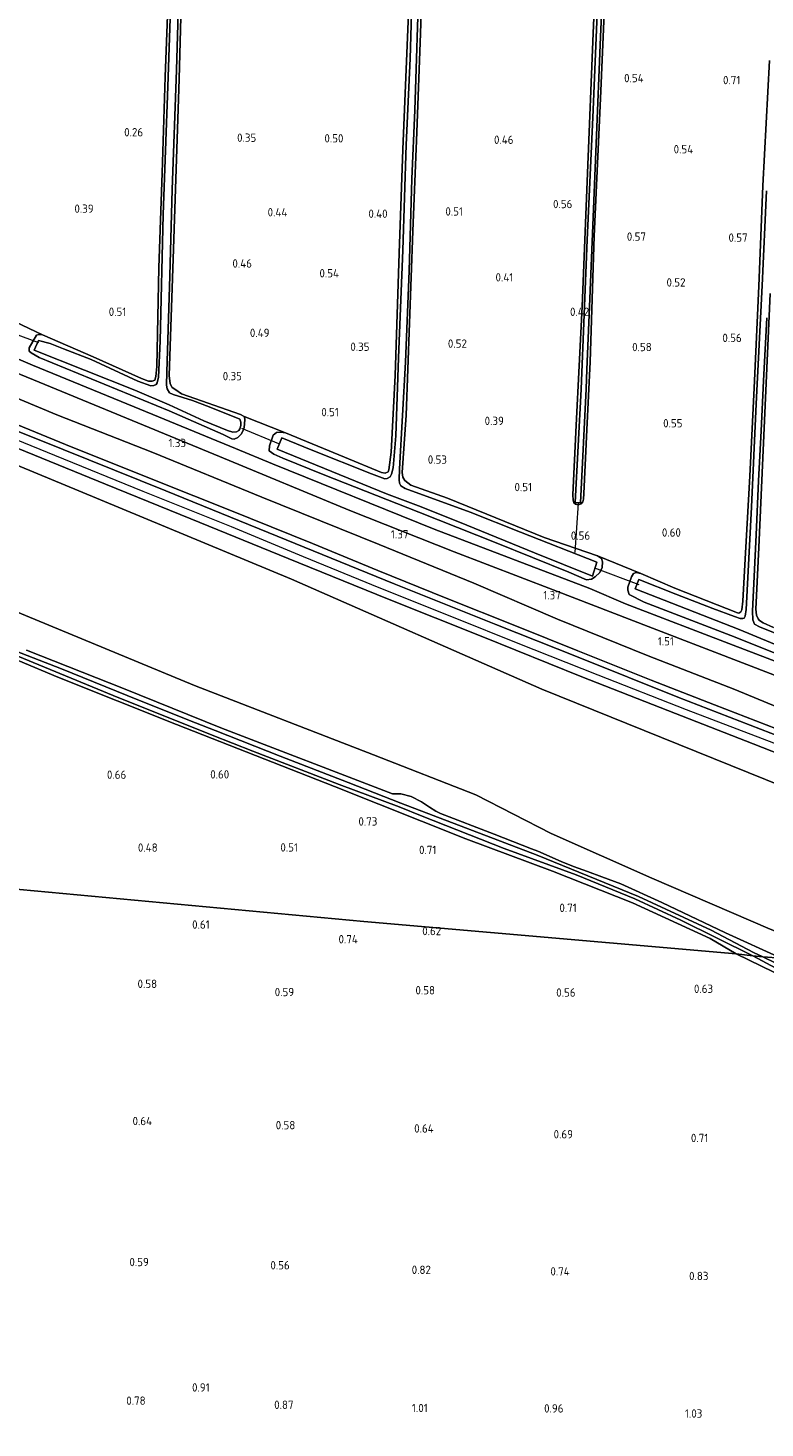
# Model space of a CAD drawing. Extents: x 126429 to 133038, y 413091 to 414846.
# Tile 66 of 256: x 127341 to 127500, y 413747 to 414049. Entities that reach past the tile are written whole.
import ezdxf
from ezdxf.enums import TextEntityAlignment as Align
from ezdxf.lldxf.tags import DXFTag

# ---------------------------------------------------------------- set-up
doc = ezdxf.new("R2010")
doc.units = 0
for name, color, linetype, lineweight in [('B-ME-BC-BETONVORM-GV', 50, 'Continuous', 18), ('B-ME-GR-BOUWLAND_AKKERBOUW-GV', 80, 'Continuous', 13), ('B-ME-GR-GRAS-GV', 60, 'Continuous', 13), ('B-ME-GW-TALUD_KRUIN-G', 90, 'Continuous', 18), ('B-ME-GW-TALUD_TEEN-G', 90, 'Continuous', 18), ('B-ME-KW-KUNSTWERK_DUIKER-G', 170, 'Continuous', 18), ('B-ME-OG-HOOGTEPUNT-S', 7, 'Continuous', 25), ('B-ME-OG-WATER_SLOOT-G', 120, 'Continuous', 18), ('B-ME-OG-WATER_SLOOT-GV', 120, 'Continuous', 18), ('B-ME-VH-VERHARDING_ASFALT-GV', 252, 'Continuous', 18), ('B-ME-WH-WINTERBED-G', 150, 'WH-WINTERBED', 18)]:
    doc.layers.add(name, color=color, linetype=linetype, lineweight=lineweight)
doc.styles.add('NLCS-ISO-ANNOTATIVE-T18', font='NLCS-ISO.ttf', dxfattribs={"height": 1.8})
doc.styles.get("Standard").update_dxf_attribs({"font": 'arial.ttf'})
tags = doc.linetypes.add('WH-WINTERBED', pattern='A,6,-3.5,["WB",Standard,S=1.8,R=0,X=-1.5,Y=-0.9],-3.5,6,-3.5,6,-3.5,6,-3.5,6,-3.5', length=51).pattern_tags.tags
tags[6] = DXFTag(74, 10)

# ---------------------------------------------------------------- blocks, each defined once
blk = doc.blocks.new('SAL-HOOGTELABEL-SO')
at = {"color": 0, "linetype": 'ByBlock', "lineweight": -2, "style": 'NLCS-ISO-ANNOTATIVE-T18'}
blk.add_attdef('HOOGTE', text='', height=1.8, dxfattribs=at).set_placement((2.79, 0), align=Align.RIGHT)

msp = doc.modelspace()

# ---------------------------------------------------------------- linework, layer by layer
at = {"layer": 'B-ME-BC-BETONVORM-GV'}
for points in [[(127518.218, 413903.353, 1.237), (127496.95, 413911.564, 1.154), (127475.682, 413919.775, 1.071), (127454.24, 413928.027, 1.071), (127432.799, 413936.28, 1.071), (127410.269, 413945.205, 1.175), (127382.161, 413956.852, 1.107), (127346.866, 413971.403, 1.061), (127313.875, 413984.924, 1.075)], [(127334.6257, 413979.643, 0.987), (127341.7504, 413976.5764, 0.987), (127363.729, 413967.5729, 0.986), (127385.6117, 413958.5974, 0.985), (127393.581, 413955.2905, 0.985), (127428.509, 413941.184, 1.119), (127462.131, 413928.308, 0.993), (127469.8634, 413925.0301, 1.001), (127493.1011, 413916.1161, 1.159), (127518.527, 413906.364, 1.167)]]:
    msp.add_polyline3d(points, dxfattribs=at)
at = {"layer": 'B-ME-GR-BOUWLAND_AKKERBOUW-GV'}
for points in [[(127464.578, 414088.11, 0.209), (127462.852, 414048.269, 0.209), (127461.605, 414018.071, 0.184), (127460.45, 413989.286, 0.234), (127459.207, 413963.638, 0.171), (127458.446, 413948.568, 0.346), (127458.565, 413947.453, 0.296), (127458.674, 413946.818, 0.296), (127459.019, 413946.53, 0.296), (127459.647, 413946.385, 0.271), (127460.261, 413946.62, 0.246), (127460.626, 413947.04, 0.271), (127460.769, 413947.617, 0.271), (127460.856, 413948.878, 0.246), (127461.454, 413962.638, 0.271), (127462.178, 413977.279, 0.234), (127463.085, 414004.454, 0.159), (127464.419, 414034.194, 0.209), (127465.713, 414064.265, 0.246)], [(127500.92, 414042.426, 0.196), (127499.5, 414015.359, 0.234), (127498.644, 413993.632, 0.121), (127497.656, 413971.656, 0.234), (127496.668, 413952.636, 0.209), (127495.541, 413932.179, 0.321), (127495.197, 413925.569, 0.409), (127494.947, 413923.707, 0.259), (127494.76, 413923.307, 0.234), (127494.299, 413923.041, 0.271), (127493.996, 413923.049, 0.334), (127480.467, 413928.419, 0.484), (127473.171, 413931.56, 0.496), (127463.772, 413935.376, 0.443), (127452.284, 413939.372, 0.33), (127431.393, 413947.834, 0.255), (127423.435, 413950.641, 0.03), (127422.176, 413951.688, -0.033), (127421.742, 413952.409, -0.045), (127421.569, 413953.425, -0.058), (127422.454, 413965.761, -0.008), (127423.899, 414005.509, -0.02), (127424.728, 414026.884, -0.026), (127425.557, 414048.259, -0.033), (127426.467, 414077.303, 0.093)], [(127422.926, 414052.606, 0.068), (127421.753, 414023.19, 0.055), (127420.958, 414000.79, 0.093), (127420.046, 413974.349, 0.13), (127419.217, 413957.79, 0.218), (127418.728, 413953.987, 0.168), (127418.538, 413953.512, 0.118), (127417.924, 413953.251, 0.08), (127417.144, 413953.375, 0.043), (127409.124, 413956.689, 0.305), (127396.409, 413961.984, 0.443), (127387.442, 413965.466, 0.247), (127386.646, 413965.919, 0.297), (127373.933, 413970.404, 0.147), (127372.667, 413971.224, 0.059), (127371.925, 413971.776, 0.034), (127371.441, 413972.549, 0.034), (127371.29, 413974.323, 0.022), (127372.202, 414001.674, -0.016), (127373.385, 414038.471, 0.022), (127374.256, 414070.526, 0.047)], [(127371.19, 414059.718, 0.047), (127370.413, 414038.835, -0.041), (127369.768, 414018.125, 0.009), (127369.002, 413997.62, 0.009), (127368.566, 413976.297, 0.034), (127368.403, 413974.153, 0.009), (127368.177, 413973.325, -0.029), (127367.59, 413973.114, -0.041), (127366.782, 413973.138, -0.041), (127365.307, 413973.711, 0.034), (127354.824, 413978.385, 0.134), (127343.887, 413983.123, 0.259), (127336.482, 413986.665, 0.377), (127335.205, 413987.378, 0.364), (127321.646, 413992.141, 0.202), (127313.246, 413995.218, 0.164), (127312.198, 413995.951, 0.189), (127311.81, 413996.746, 0.252), (127311.784, 413999.028, 0.277), (127312.485, 414010.041, 0.214), (127312.977, 414026.459, 0.189), (127313.473, 414043.104, 0.189), (127314.021, 414060.915, 0.202)], [(127501.823, 413919.92, 0.296), (127499.55, 413920.937, 0.259), (127498.779, 413921.412, 0.209), (127498.485, 413921.773, 0.209), (127498.126, 413922.565, 0.171), (127497.957, 413923.857, 0.159), (127498.65, 413937.202, 0.196), (127499.852, 413964.629, 0.109), (127501.054, 413992.055, 0.146)], [(127338.667, 413912.768, 0.593), (127347.2, 413909.165, 0.631), (127372.834, 413898.966, 0.581), (127406.97, 413885.567, 0.683), (127435.351, 413874.294, 0.725), (127454.064, 413867.302, 0.839), (127471.374, 413860.426, 0.921), (127488.128, 413852.708, 0.895), (127493.758, 413849.437, 0.741), (127413.292, 413856.425, 0.6), (127289.361, 413867.92, 0.197)], [(127194.6265, 413733.3162, 0.5853), (127211.541, 413875.01, 0.182), (127286.06, 413868.167, 0.202), (127285.487, 413839.431, 0.352), (127284.543, 413807.259, 0.511), (127284.018, 413786.424, 0.564), (127283.493, 413765.59, 0.617), (127283.0626, 413748.6113, 0.6392), (127286.2929, 413748.4712, 0.6237), (127286.672, 413764.997, 0.553), (127287.176, 413786.967, 0.459), (127287.862, 413809.258, 0.376), (127288.548, 413831.549, 0.293), (127289.361, 413867.92, 0.197), (127413.292, 413856.425, 0.6), (127493.758, 413849.437, 0.741), (127509.992, 413841.523, 0.686)]]:
    msp.add_polyline3d(points, dxfattribs=at)
at = {"layer": 'B-ME-GR-GRAS-GV'}
for points in [[(127458.98, 413946.91, -0.329), (127460.14, 413946.826, -0.329), (127461.328, 413971.464, -0.329), (127461.449, 413975.682, -0.329), (127462.065, 413989.189, -0.329), (127462.848, 414008.53, -0.329), (127463.508, 414024.488, -0.329), (127464.448, 414047.515, -0.329), (127465.312, 414067.031, -0.329), (127466.322, 414091.624, -0.329), (127466.991, 414106.141, -0.329), (127467.151, 414112.582, -0.329), (127466.54, 414112.423, -0.329), (127466.381, 414111.29, -0.329), (127464.703, 414074.885, -0.329), (127463.744, 414052.503, -0.329), (127462.785, 414030.121, -0.329), (127461.57, 414003.638, -0.329), (127460.24, 413971.42, -0.329)], [(127594.2712, 413849.9414, 2.5195), (127627.7486, 413838.3079, 2.432), (127519.7035, 413847.6312, 1.033), (127501.0693, 413854.7573, 0.9205), (127475.4917, 413865.7873, 0.783), (127453.8072, 413875.416, 0.8705), (127437.5083, 413883.7598, 0.8455), (127415.4259, 413892.3698, 0.8955), (127376.7081, 413907.3912, 0.908), (127333.0336, 413925.453, 0.8205), (127294.6545, 413941.8788, 0.858), (127258.9677, 413956.6804, 0.9205), (127221.3605, 413971.975, 0.9205), (127224.917, 413999.873, 2.488), (127254.4468, 413988.2682, 2.488), (127311.5888, 413966.048, 2.478), (127351.7788, 413949.4174, 2.5155), (127397.7174, 413930.3707, 2.553), (127451.7952, 413906.6071, 2.6025), (127518.4735, 413879.6272, 2.365), (127557.4887, 413863.9137, 2.457)], [(127623.302, 413804.483, -0.1335), (127623.073, 413802.758, 1.068), (127613.211, 413805.876, 1.118), (127594.378, 413811.876, 1.096), (127568.072, 413820.371, 0.948), (127548.679, 413826.249, 0.874), (127527.483, 413834.19, 0.73), (127509.992, 413841.523, 0.686), (127493.758, 413849.437, 0.741), (127497.325, 413849.003, -0.1335), (127502.332, 413846.349, -0.1335), (127513.571, 413841.024, -0.1335), (127525.73, 413836.012, -0.1335), (127537.767, 413831.307, -0.1335), (127548.021, 413827.597, -0.1335), (127559.875, 413823.985, -0.1335), (127568.808, 413821.567, -0.1335), (127574.455, 413819.691, -0.1335), (127586.304, 413815.825, -0.1335), (127597.605, 413812.477, -0.1335), (127611.272, 413808.174, -0.1335)], [(127623.543, 413806.673, 1.067), (127623.393, 413805.318, -0.1335), (127605.839, 413810.655, -0.1335), (127595.6, 413813.807, -0.1335), (127589.925, 413815.507, -0.1335), (127581.505, 413818.27, -0.1335), (127574.022, 413820.966, -0.1335), (127567.208, 413822.839, -0.1335), (127558.784, 413825.349, -0.1335), (127550.961, 413827.519, -0.1335), (127545.493, 413829.468, -0.1335), (127534.586, 413833.519, -0.1335), (127519.803, 413839.238, -0.1335), (127504.865, 413846.177, -0.1335), (127499.469, 413848.782, -0.1335), (127503.431, 413848.446, 0.762), (127517.622, 413841.408, 0.791), (127538.056, 413833.318, 0.87), (127554.154, 413827.553, 0.906), (127578.641, 413820.083, 0.971), (127601.813, 413813.041, 1.073)]]:
    msp.add_polyline3d(points, close=True, dxfattribs=at)
for points in [[(127465.713, 414064.265, 0.246), (127464.419, 414034.194, 0.209), (127463.085, 414004.454, 0.159), (127462.178, 413977.279, 0.234), (127461.454, 413962.638, 0.271), (127460.856, 413948.878, 0.246), (127460.769, 413947.617, 0.271), (127460.626, 413947.04, 0.271), (127460.261, 413946.62, 0.246), (127459.647, 413946.385, 0.271), (127459.019, 413946.53, 0.296), (127458.674, 413946.818, 0.296), (127458.565, 413947.453, 0.296), (127458.446, 413948.568, 0.346), (127459.207, 413963.638, 0.171), (127460.45, 413989.286, 0.234), (127461.605, 414018.071, 0.184), (127462.852, 414048.269, 0.209), (127464.578, 414088.11, 0.209)], [(127426.467, 414077.303, 0.093), (127425.557, 414048.259, -0.033), (127424.728, 414026.884, -0.026), (127423.899, 414005.509, -0.02), (127422.454, 413965.761, -0.008), (127421.569, 413953.425, -0.058), (127421.742, 413952.409, -0.045), (127422.176, 413951.688, -0.033), (127423.435, 413950.641, 0.03), (127431.393, 413947.834, 0.255), (127452.284, 413939.372, 0.33), (127463.772, 413935.376, 0.443), (127464.64, 413934.795, 0.455), (127464.898, 413934.105, 0.443), (127464.761, 413932.845, 0.48), (127464.326, 413931.771, 0.493), (127463.313, 413930.839, 0.58), (127462.515, 413930.331, 0.705), (127461.399, 413930.212, 0.755), (127457.594, 413931.884, 0.63), (127441.877, 413938.183, 0.655), (127425.157, 413944.832, 0.768), (127404.536, 413952.93, 0.655), (127395.807, 413956.462, 0.643), (127393.876, 413957.364, 0.593), (127392.859, 413958.067, 0.693), (127392.966, 413959.15, 0.58), (127393.714, 413961.429, 0.43), (127394.438, 413962.015, 0.405), (127395.402, 413962.139, 0.38), (127396.409, 413961.984, 0.443), (127409.124, 413956.689, 0.305), (127417.144, 413953.375, 0.043), (127417.924, 413953.251, 0.08), (127418.538, 413953.512, 0.118), (127418.728, 413953.987, 0.168), (127419.217, 413957.79, 0.218), (127420.046, 413974.349, 0.13), (127420.958, 414000.79, 0.093), (127421.753, 414023.19, 0.055), (127422.926, 414052.606, 0.068)], [(127374.256, 414070.526, 0.047), (127373.385, 414038.471, 0.022), (127372.202, 414001.674, -0.016), (127371.29, 413974.323, 0.022), (127371.441, 413972.549, 0.034), (127371.925, 413971.776, 0.034), (127372.667, 413971.224, 0.059), (127373.933, 413970.404, 0.147), (127386.646, 413965.919, 0.297), (127387.442, 413965.466, 0.247), (127387.58, 413964.982, 0.222), (127387.544, 413963.744, 0.197), (127387.414, 413962.737, 0.222), (127386.828, 413961.692, 0.347), (127386.099, 413960.954, 0.459), (127385.28, 413960.624, 0.659), (127384.776, 413960.664, 0.734), (127382.903, 413961.579, 0.722), (127371.293, 413966.742, 0.659), (127348.807, 413975.933, 0.634), (127343.167, 413978.222, 0.672), (127341.448, 413979.227, 0.609), (127341.005, 413979.591, 0.584), (127341.052, 413980.348, 0.572), (127342.57, 413983.035, 0.347), (127343.081, 413983.197, 0.259), (127343.887, 413983.123, 0.259), (127354.824, 413978.385, 0.134), (127365.307, 413973.711, 0.034), (127366.782, 413973.138, -0.041), (127367.59, 413973.114, -0.041), (127368.177, 413973.325, -0.029), (127368.403, 413974.153, 0.009), (127368.566, 413976.297, 0.034), (127369.002, 413997.62, 0.009), (127369.768, 414018.125, 0.009), (127370.413, 414038.835, -0.041), (127371.19, 414059.718, 0.047)], [(127371.755, 414059.962, -0.448), (127370.938, 414036.804, -0.448), (127369.991, 414009.1, -0.448), (127369.308, 413981.793, -0.448), (127368.932, 413973.993, -0.448), (127368.643, 413972.737, -0.448), (127368.432, 413972.44, -0.448), (127367.92, 413972.202, -0.448), (127367.311, 413972.143, -0.448), (127364.509, 413973.134, -0.448), (127354.379, 413977.773, -0.448), (127348.454, 413980.092, -0.448), (127345.53, 413981.263, -0.448), (127343.022, 413981.942, -0.448), (127342.077, 413979.845, -0.448), (127363.821, 413971.182, -0.448), (127371.288, 413968.01, -0.448), (127378.747, 413964.535, -0.448), (127383.843, 413962.442, -0.448), (127384.996, 413962.08, -0.448), (127385.783, 413962.209, -0.448), (127386.296, 413962.472, -0.448), (127386.559, 413962.819, -0.448), (127386.758, 413963.571, -0.448), (127386.753, 413964.305, -0.448), (127386.544, 413964.917, -0.448), (127379.871, 413967.586, -0.448), (127376.27, 413968.979, -0.448), (127372.136, 413970.261, -0.448), (127371.338, 413970.637, -0.448), (127370.855, 413971.435, -0.448), (127370.703, 413972.274, -0.448), (127370.757, 413975.053, -0.448), (127371.382, 413995.915, -0.448), (127371.916, 414014.505, -0.448), (127372.834, 414040.314, -0.448), (127373.503, 414062.718, -0.448)], [(127423.854, 414059.906, -0.448), (127423.313, 414042.833, -0.448), (127422.422, 414024.152, -0.448), (127421.718, 414001.396, -0.448), (127420.824, 413978.19, -0.448), (127420.213, 413961.321, -0.448), (127419.635, 413954.386, -0.448), (127419.318, 413953.055, -0.448), (127418.973, 413952.484, -0.448), (127418.38, 413952.071, -0.448), (127417.874, 413952.035, -0.448), (127414.947, 413953.13, -0.448), (127401.899, 413958.258, -0.448), (127395.58, 413960.916, -0.448), (127394.573, 413958.417, -0.448), (127418.184, 413948.765, -0.448), (127425.662, 413945.947, -0.448), (127435.585, 413942.021, -0.448), (127450.2, 413936.015, -0.448), (127462.721, 413930.979, -0.448), (127463.669, 413934.061, -0.448), (127447.169, 413940.5, -0.448), (127436.271, 413944.808, -0.448), (127422.262, 413949.912, -0.448), (127421.269, 413950.547, -0.448), (127421.031, 413951.06, -0.448), (127420.977, 413951.82, -0.448), (127421.019, 413954.169, -0.448), (127422.288, 413977.238, -0.448), (127423.133, 413996.957, -0.448), (127423.704, 414016.835, -0.448), (127424.357, 414031.655, -0.448), (127425.271, 414060.826, -0.448)], [(127511.812, 413910.471, 1.046), (127493.534, 413917.806, 0.996), (127473.848, 413925.405, 0.846), (127470.657, 413927.052, 0.859), (127470.326, 413927.945, 0.821), (127470.369, 413928.651, 0.671), (127471.106, 413930.83, 0.484), (127471.581, 413931.601, 0.409), (127472.166, 413931.763, 0.459), (127473.171, 413931.56, 0.496), (127480.467, 413928.419, 0.484), (127493.996, 413923.049, 0.334), (127494.299, 413923.041, 0.271), (127494.76, 413923.307, 0.234), (127494.947, 413923.707, 0.259), (127495.197, 413925.569, 0.409), (127495.541, 413932.179, 0.321), (127496.668, 413952.636, 0.209), (127497.656, 413971.656, 0.234), (127498.644, 413993.632, 0.121), (127499.5, 414015.359, 0.234), (127500.92, 414042.426, 0.196)], [(127500.261, 414014.214, -0.448), (127499.364, 413993.827, -0.448), (127498.057, 413968.247, -0.448), (127497.035, 413945.918, -0.448), (127495.916, 413923.769, -0.448), (127495.678, 413922.335, -0.448), (127495.491, 413921.961, -0.448), (127495.161, 413921.868, -0.448), (127494.579, 413921.858, -0.448), (127493.378, 413922.292, -0.448), (127488.698, 413924.003, -0.448), (127480.744, 413927.084, -0.448), (127472.716, 413930.269, -0.448), (127471.908, 413928.269, -0.448), (127494.393, 413919.488, -0.448), (127510.916, 413912.652, -0.448)], [(127518.4735, 413879.6272, 2.365), (127451.7952, 413906.6071, 2.6025), (127397.7174, 413930.3707, 2.553), (127351.7788, 413949.4174, 2.5155), (127311.5888, 413966.048, 2.478), (127254.4468, 413988.2682, 2.488), (127224.917, 413999.873, 2.488), (127225.0228, 414003.3561, 2.569), (127229.3304, 414001.6219, 2.577), (127247.011, 413994.6933, 2.569), (127264.9284, 413987.7237, 2.513), (127281.6896, 413981.1007, 2.553), (127302.1522, 413973.0558, 2.545), (127319.0133, 413966.3921, 2.481), (127338.651, 413958.5714, 2.537), (127357.5285, 413950.8751, 2.537), (127375.9284, 413943.3766, 2.545), (127396.9817, 413934.8121, 2.553), (127418.4564, 413926.0999, 2.561), (127438.9929, 413917.8935, 2.537), (127460.4079, 413909.2417, 2.521), (127478.9677, 413902.0078, 2.513), (127497.4076, 413894.8146, 2.513), (127518.8636, 413886.3427, 2.465)], [(127501.054, 413992.055, 0.146), (127499.852, 413964.629, 0.109), (127498.65, 413937.202, 0.196), (127497.957, 413923.857, 0.159), (127498.126, 413922.565, 0.171), (127498.485, 413921.773, 0.209), (127498.779, 413921.412, 0.209), (127499.55, 413920.937, 0.259), (127501.823, 413919.92, 0.296)], [(127336.482, 413986.665, 0.377), (127343.887, 413983.123, 0.259), (127343.081, 413983.197, 0.259), (127342.57, 413983.035, 0.347), (127341.052, 413980.348, 0.572), (127341.005, 413979.591, 0.584), (127341.448, 413979.227, 0.609), (127343.167, 413978.222, 0.672), (127348.807, 413975.933, 0.634), (127371.293, 413966.742, 0.659), (127382.903, 413961.579, 0.722), (127384.776, 413960.664, 0.734), (127385.28, 413960.624, 0.659), (127386.099, 413960.954, 0.459), (127386.828, 413961.692, 0.347), (127387.414, 413962.737, 0.222), (127387.544, 413963.744, 0.197), (127387.58, 413964.982, 0.222), (127387.442, 413965.466, 0.247), (127396.409, 413961.984, 0.443), (127395.402, 413962.139, 0.38), (127394.438, 413962.015, 0.405), (127393.714, 413961.429, 0.43), (127392.966, 413959.15, 0.58), (127392.859, 413958.067, 0.693), (127393.876, 413957.364, 0.593), (127395.807, 413956.462, 0.643), (127404.536, 413952.93, 0.655), (127425.157, 413944.832, 0.768), (127441.877, 413938.183, 0.655), (127457.594, 413931.884, 0.63), (127461.399, 413930.212, 0.755), (127462.515, 413930.331, 0.705), (127463.313, 413930.839, 0.58), (127464.326, 413931.771, 0.493), (127464.761, 413932.845, 0.48), (127464.898, 413934.105, 0.443), (127464.64, 413934.795, 0.455), (127463.772, 413935.376, 0.443), (127473.171, 413931.56, 0.496), (127472.166, 413931.763, 0.459), (127471.581, 413931.601, 0.409), (127471.106, 413930.83, 0.484), (127470.369, 413928.651, 0.671), (127470.326, 413927.945, 0.821), (127470.657, 413927.052, 0.859), (127473.848, 413925.405, 0.846), (127493.534, 413917.806, 0.996), (127511.812, 413910.471, 1.046)], [(127505.178, 413917.471, -0.448), (127498.753, 413920.084, -0.448), (127497.706, 413920.641, -0.448), (127497.376, 413921.559, -0.448), (127497.297, 413923.43, -0.448), (127498.045, 413939.956, -0.448), (127498.594, 413951.612, -0.448), (127499.146, 413962.384, -0.448), (127499.624, 413973.234, -0.448), (127500.373, 413986.804, -0.448)], [(127313.875, 413984.924, 1.075), (127346.866, 413971.403, 1.061), (127382.161, 413956.852, 1.107), (127410.269, 413945.205, 1.175), (127432.799, 413936.28, 1.071), (127454.24, 413928.027, 1.071), (127475.682, 413919.775, 1.071), (127496.95, 413911.564, 1.154), (127518.218, 413903.353, 1.237)], [(127518.527, 413906.364, 1.167), (127493.1011, 413916.1161, 1.159), (127469.8634, 413925.0301, 1.001), (127462.131, 413928.308, 0.993), (127428.509, 413941.184, 1.119), (127393.581, 413955.2905, 0.985), (127385.6117, 413958.5974, 0.985), (127363.729, 413967.5729, 0.986), (127341.7504, 413976.5764, 0.987), (127334.6257, 413979.643, 0.987)], [(127517.2707, 413896.6719, 1.788), (127493.4254, 413906.5139, 1.6005), (127474.737, 413913.758, 1.7005), (127455.1211, 413921.6991, 1.6005), (127437.048, 413929.4601, 1.613), (127416.6586, 413937.811, 1.5255), (127391.3036, 413948.0567, 1.3005), (127367.7222, 413957.7028, 1.3255), (127347.0023, 413965.8245, 1.5255), (127323.1324, 413975.7924, 1.313)], [(127323.1324, 413975.7924, 1.313), (127347.0023, 413965.8245, 1.5255), (127367.7222, 413957.7028, 1.3255), (127391.3036, 413948.0567, 1.3005), (127416.6586, 413937.811, 1.5255), (127437.048, 413929.4601, 1.613), (127455.1211, 413921.6991, 1.6005), (127474.737, 413913.758, 1.7005), (127493.4254, 413906.5139, 1.6005), (127517.2707, 413896.6719, 1.788)], [(127503.43, 413896.2515, 2.609), (127481.1092, 413904.8964, 2.601), (127459.6338, 413913.4885, 2.617), (127441.8319, 413920.5572, 2.569), (127419.877, 413929.3322, 2.537), (127396.5077, 413938.8402, 2.553), (127370.5386, 413949.4201, 2.553), (127342.8307, 413960.5706, 2.529), (127318.878, 413970.1179, 2.537)], [(127502.4409, 413898.0179, 2.552), (127489.089, 413903.1998, 2.552), (127475.3976, 413908.5326, 2.5435), (127459.5635, 413914.8988, 2.5605), (127446.2548, 413920.1869, 2.535), (127431.1174, 413926.2598, 2.518), (127416.3661, 413932.2581, 2.5265), (127402.2307, 413938.0828, 2.501), (127384.3591, 413945.2903, 2.535), (127368.8429, 413951.4632, 2.569), (127348.8484, 413959.4699, 2.535), (127331.8049, 413966.4174, 2.501)], [(127331.8049, 413966.4174, 2.501), (127348.8484, 413959.4699, 2.535), (127368.8429, 413951.4632, 2.569), (127384.3591, 413945.2903, 2.535), (127402.2307, 413938.0828, 2.501), (127416.3661, 413932.2581, 2.5265), (127431.1174, 413926.2598, 2.518), (127446.2548, 413920.1869, 2.535), (127459.5635, 413914.8988, 2.5605), (127475.3976, 413908.5326, 2.5435), (127489.089, 413903.1998, 2.552), (127502.4409, 413898.0179, 2.552)], [(127333.0336, 413925.453, 0.8205), (127376.7081, 413907.3912, 0.908), (127415.4259, 413892.3698, 0.8955), (127437.5083, 413883.7598, 0.8455), (127453.8072, 413875.416, 0.8705), (127475.4917, 413865.7873, 0.783), (127501.0693, 413854.7573, 0.9205)], [(127340.438, 413915.025, 0.668), (127361.381, 413906.751, 0.686), (127382.442, 413898.23, 0.698), (127419.491, 413884.001, 0.728), (127421.307, 413884.01, 0.77), (127423.558, 413883.41, 0.776), (127425.803, 413882.269, 0.762), (127427.48, 413881.113, 0.73), (127428.833, 413880.248, 0.722), (127429.842, 413879.723, 0.722), (127441.472, 413875.248, 0.754), (127449.553, 413872.091, 0.826), (127450.896, 413871.604, 0.736), (127455.93, 413869.338, 0.53), (127458.608, 413868.294, 0.608), (127461.657, 413867.168, 0.696), (127464.707, 413866.064, 0.764), (127468.796, 413864.504, 0.882), (127477.689, 413860.488, 0.812), (127491.421, 413853.919, 0.832), (127503.431, 413848.446, 0.762), (127499.469, 413848.782, -0.1335), (127497.498, 413849.733, -0.1335), (127488.351, 413854.525, -0.1335), (127472.617, 413861.796, -0.1335), (127450.732, 413870.699, -0.1335), (127421.295, 413881.95, -0.1335), (127409.96, 413886.41, -0.1335), (127395.204, 413892.088, -0.1335), (127381.207, 413897.672, -0.1335), (127376.933, 413899.288, -0.1335), (127364.519, 413904.254, -0.1335), (127347.986, 413910.959, -0.1335), (127329.561, 413918.113, -0.1335)], [(127338.59, 413913.703, -0.1335), (127360.422, 413904.725, -0.1335), (127376.429, 413898.31, -0.1335), (127380.55, 413896.647, -0.1335), (127389.347, 413893.207, -0.1335), (127407.948, 413885.999, -0.1335), (127420.922, 413881.172, -0.1335), (127425.923, 413879.185, -0.1335), (127443.641, 413872.175, -0.1335), (127459.208, 413866.505, -0.1335), (127471.82, 413861.332, -0.1335), (127481.757, 413856.674, -0.1335), (127497.325, 413849.003, -0.1335), (127493.758, 413849.437, 0.741), (127488.128, 413852.708, 0.895), (127471.374, 413860.426, 0.921), (127454.064, 413867.302, 0.839), (127435.351, 413874.294, 0.725), (127406.97, 413885.567, 0.683), (127372.834, 413898.966, 0.581), (127347.2, 413909.165, 0.631), (127338.667, 413912.768, 0.593)], [(127503.431, 413848.446, 0.762), (127491.421, 413853.919, 0.832), (127477.689, 413860.488, 0.812), (127468.796, 413864.504, 0.882), (127464.707, 413866.064, 0.764), (127461.657, 413867.168, 0.696), (127458.608, 413868.294, 0.608), (127455.93, 413869.338, 0.53), (127450.896, 413871.604, 0.736), (127449.553, 413872.091, 0.826), (127441.472, 413875.248, 0.754), (127429.842, 413879.723, 0.722), (127428.833, 413880.248, 0.722), (127427.48, 413881.113, 0.73), (127425.803, 413882.269, 0.762), (127423.558, 413883.41, 0.776), (127421.307, 413884.01, 0.77), (127419.491, 413884.001, 0.728), (127382.442, 413898.23, 0.698), (127361.381, 413906.751, 0.686), (127340.438, 413915.025, 0.668)]]:
    msp.add_polyline3d(points, dxfattribs=at)
at = {"layer": 'B-ME-GW-TALUD_KRUIN-G'}
for points in [[(127515.6785, 413892.9527, 2.5095), (127502.4409, 413898.0179, 2.552), (127489.089, 413903.1998, 2.552), (127475.3976, 413908.5326, 2.5435), (127459.5635, 413914.8988, 2.5605), (127446.2548, 413920.1869, 2.535), (127431.1174, 413926.2598, 2.518), (127416.3661, 413932.2581, 2.5265), (127402.2307, 413938.0828, 2.501), (127384.3591, 413945.2903, 2.535), (127368.8429, 413951.4632, 2.569), (127348.8484, 413959.4699, 2.535), (127331.8049, 413966.4174, 2.501), (127316.6071, 413972.4609, 2.501), (127298.0689, 413979.5605, 2.552), (127281.7147, 413985.7607, 2.552), (127263.5046, 413993.119, 2.552), (127247.9238, 413999.1434, 2.535), (127231.879, 414005.444, 2.5435), (127225.5237, 414008.1247, 2.5435)], [(127627.7486, 413838.3079, 2.432), (127594.2712, 413849.9414, 2.5195), (127557.4887, 413863.9137, 2.457), (127518.4735, 413879.6272, 2.365), (127451.7952, 413906.6071, 2.6025), (127397.7174, 413930.3707, 2.553), (127351.7788, 413949.4174, 2.5155), (127311.5888, 413966.048, 2.478), (127254.4468, 413988.2682, 2.488), (127224.917, 413999.873, 2.488)]]:
    msp.add_polyline3d(points, dxfattribs=at)
at = {"layer": 'B-ME-GW-TALUD_TEEN-G'}
for points in [[(127225.8386, 414013.5654, 1.588), (127245.9364, 414005.3413, 1.813), (127264.1319, 413998.6163, 1.5505), (127280.8055, 413992.5551, 1.5005), (127301.7578, 413984.3335, 1.5005), (127323.1324, 413975.7924, 1.313), (127347.0023, 413965.8245, 1.5255), (127367.7222, 413957.7028, 1.3255), (127391.3036, 413948.0567, 1.3005), (127416.6586, 413937.811, 1.5255), (127437.048, 413929.4601, 1.613), (127455.1211, 413921.6991, 1.6005), (127474.737, 413913.758, 1.7005), (127493.4254, 413906.5139, 1.6005), (127517.2707, 413896.6719, 1.788), (127540.0299, 413887.2489, 1.788), (127560.407, 413879.5746, 1.7755), (127584.7824, 413870.8355, 1.688), (127626.1529, 413855.5095, 1.8755), (127629.5856, 413854.5004, 1.8755)], [(127221.3605, 413971.975, 0.9205), (127258.9677, 413956.6804, 0.9205), (127294.6545, 413941.8788, 0.858), (127333.0336, 413925.453, 0.8205), (127376.7081, 413907.3912, 0.908), (127415.4259, 413892.3698, 0.8955), (127437.5083, 413883.7598, 0.8455), (127453.8072, 413875.416, 0.8705), (127475.4917, 413865.7873, 0.783), (127501.0693, 413854.7573, 0.9205), (127519.7035, 413847.6312, 1.033)]]:
    msp.add_polyline3d(points, dxfattribs=at)
at = {"layer": 'B-ME-KW-KUNSTWERK_DUIKER-G'}
for points in [[(127343.123, 413981.396, -0.133), (127335.934, 413984.041, -0.133)], [(127386.867, 413962.955, -0.181), (127394.873, 413959.666, -0.181)], [(127459.582, 413946.766, -0.329), (127458.923, 413936.143, -0.329)], [(127472.773, 413929.144, -0.061), (127463.202, 413932.731, -0.061)]]:
    msp.add_polyline3d(points, dxfattribs=at)
at = {"layer": 'B-ME-OG-WATER_SLOOT-G'}
for points in [[(127464.578, 414088.11, 0.209), (127462.852, 414048.269, 0.209), (127461.605, 414018.071, 0.184), (127460.45, 413989.286, 0.234), (127459.207, 413963.638, 0.171), (127458.446, 413948.568, 0.346), (127458.565, 413947.453, 0.296), (127458.674, 413946.818, 0.296), (127459.019, 413946.53, 0.296), (127459.647, 413946.385, 0.271), (127460.261, 413946.62, 0.246), (127460.626, 413947.04, 0.271), (127460.769, 413947.617, 0.271), (127460.856, 413948.878, 0.246), (127461.454, 413962.638, 0.271), (127462.178, 413977.279, 0.234), (127463.085, 414004.454, 0.159), (127464.419, 414034.194, 0.209), (127465.713, 414064.265, 0.246)], [(127422.926, 414052.606, 0.068), (127421.753, 414023.19, 0.055), (127420.958, 414000.79, 0.093), (127420.046, 413974.349, 0.13), (127419.217, 413957.79, 0.218), (127418.728, 413953.987, 0.168), (127418.538, 413953.512, 0.118), (127417.924, 413953.251, 0.08), (127417.144, 413953.375, 0.043), (127409.124, 413956.689, 0.305), (127396.409, 413961.984, 0.443), (127395.402, 413962.139, 0.38), (127394.438, 413962.015, 0.405), (127393.714, 413961.429, 0.43), (127392.966, 413959.15, 0.58), (127392.859, 413958.067, 0.693), (127393.876, 413957.364, 0.593), (127395.807, 413956.462, 0.643), (127404.536, 413952.93, 0.655), (127425.157, 413944.832, 0.768), (127441.877, 413938.183, 0.655), (127457.594, 413931.884, 0.63), (127461.399, 413930.212, 0.755), (127462.515, 413930.331, 0.705), (127463.313, 413930.839, 0.58), (127464.326, 413931.771, 0.493), (127464.761, 413932.845, 0.48), (127464.898, 413934.105, 0.443), (127464.64, 413934.795, 0.455), (127463.772, 413935.376, 0.443), (127452.284, 413939.372, 0.33), (127431.393, 413947.834, 0.255), (127423.435, 413950.641, 0.03), (127422.176, 413951.688, -0.033), (127421.742, 413952.409, -0.045), (127421.569, 413953.425, -0.058), (127422.454, 413965.761, -0.008), (127423.899, 414005.509, -0.02), (127424.728, 414026.884, -0.026), (127425.557, 414048.259, -0.033), (127426.467, 414077.303, 0.093)], [(127374.256, 414070.526, 0.047), (127373.385, 414038.471, 0.022), (127372.202, 414001.674, -0.016), (127371.29, 413974.323, 0.022), (127371.441, 413972.549, 0.034), (127371.925, 413971.776, 0.034), (127372.667, 413971.224, 0.059), (127373.933, 413970.404, 0.147), (127386.646, 413965.919, 0.297), (127387.442, 413965.466, 0.247), (127387.58, 413964.982, 0.222), (127387.544, 413963.744, 0.197), (127387.414, 413962.737, 0.222), (127386.828, 413961.692, 0.347), (127386.099, 413960.954, 0.459), (127385.28, 413960.624, 0.659), (127384.776, 413960.664, 0.734), (127382.903, 413961.579, 0.722), (127371.293, 413966.742, 0.659), (127348.807, 413975.933, 0.634), (127343.167, 413978.222, 0.672), (127341.448, 413979.227, 0.609), (127341.005, 413979.591, 0.584), (127341.052, 413980.348, 0.572), (127342.57, 413983.035, 0.347), (127343.081, 413983.197, 0.259), (127343.887, 413983.123, 0.259), (127354.824, 413978.385, 0.134), (127365.307, 413973.711, 0.034), (127366.782, 413973.138, -0.041), (127367.59, 413973.114, -0.041), (127368.177, 413973.325, -0.029), (127368.403, 413974.153, 0.009), (127368.566, 413976.297, 0.034), (127369.002, 413997.62, 0.009), (127369.768, 414018.125, 0.009), (127370.413, 414038.835, -0.041), (127371.19, 414059.718, 0.047)], [(127500.92, 414042.426, 0.196), (127499.5, 414015.359, 0.234), (127498.644, 413993.632, 0.121), (127497.656, 413971.656, 0.234), (127496.668, 413952.636, 0.209), (127495.541, 413932.179, 0.321), (127495.197, 413925.569, 0.409), (127494.947, 413923.707, 0.259), (127494.76, 413923.307, 0.234), (127494.299, 413923.041, 0.271), (127493.996, 413923.049, 0.334), (127480.467, 413928.419, 0.484), (127473.171, 413931.56, 0.496), (127472.166, 413931.763, 0.459), (127471.581, 413931.601, 0.409), (127471.106, 413930.83, 0.484), (127470.369, 413928.651, 0.671), (127470.326, 413927.945, 0.821), (127470.657, 413927.052, 0.859), (127473.848, 413925.405, 0.846), (127493.534, 413917.806, 0.996), (127511.812, 413910.471, 1.046)], [(127501.823, 413919.92, 0.296), (127499.55, 413920.937, 0.259), (127498.779, 413921.412, 0.209), (127498.485, 413921.773, 0.209), (127498.126, 413922.565, 0.171), (127497.957, 413923.857, 0.159), (127498.65, 413937.202, 0.196), (127499.852, 413964.629, 0.109), (127501.054, 413992.055, 0.146)], [(127493.758, 413849.437, 0.741), (127488.128, 413852.708, 0.895), (127471.374, 413860.426, 0.921), (127454.064, 413867.302, 0.839), (127435.351, 413874.294, 0.725), (127406.97, 413885.567, 0.683), (127372.834, 413898.966, 0.581), (127347.2, 413909.165, 0.631), (127338.667, 413912.768, 0.593), (127330.435, 413915.823, 0.175)], [(127503.431, 413848.446, 0.762), (127491.421, 413853.919, 0.832), (127477.689, 413860.488, 0.812), (127468.796, 413864.504, 0.882), (127464.707, 413866.064, 0.764), (127461.657, 413867.168, 0.696), (127458.608, 413868.294, 0.608), (127455.93, 413869.338, 0.53), (127450.896, 413871.604, 0.736), (127449.553, 413872.091, 0.826), (127441.472, 413875.248, 0.754), (127429.842, 413879.723, 0.722), (127428.833, 413880.248, 0.722), (127427.48, 413881.113, 0.73), (127425.803, 413882.269, 0.762), (127423.558, 413883.41, 0.776), (127421.307, 413884.01, 0.77), (127419.491, 413884.001, 0.728), (127382.442, 413898.23, 0.698), (127361.381, 413906.751, 0.686), (127340.438, 413915.025, 0.668)], [(127623.073, 413802.758, 1.068), (127613.211, 413805.876, 1.118), (127594.378, 413811.876, 1.096), (127568.072, 413820.371, 0.948), (127548.679, 413826.249, 0.874), (127527.483, 413834.19, 0.73), (127509.992, 413841.523, 0.686), (127493.758, 413849.437, 0.741)]]:
    msp.add_polyline3d(points, dxfattribs=at)
at = {"layer": 'B-ME-OG-WATER_SLOOT-GV'}
msp.add_polyline3d([(127461.328, 413971.464, -0.329), (127460.14, 413946.826, -0.329), (127458.98, 413946.91, -0.329), (127460.24, 413971.42, -0.329), (127461.57, 414003.638, -0.329), (127462.785, 414030.121, -0.329), (127463.744, 414052.503, -0.329), (127464.703, 414074.885, -0.329), (127466.381, 414111.29, -0.329), (127466.54, 414112.423, -0.329), (127467.151, 414112.582, -0.329), (127466.991, 414106.141, -0.329), (127466.322, 414091.624, -0.329), (127465.312, 414067.031, -0.329), (127464.448, 414047.515, -0.329), (127463.508, 414024.488, -0.329), (127462.848, 414008.53, -0.329), (127462.065, 413989.189, -0.329), (127461.449, 413975.682, -0.329)], close=True, dxfattribs=at)
for points in [[(127373.503, 414062.718, -0.448), (127372.834, 414040.314, -0.448), (127371.916, 414014.505, -0.448), (127371.382, 413995.915, -0.448), (127370.757, 413975.053, -0.448), (127370.703, 413972.274, -0.448), (127370.855, 413971.435, -0.448), (127371.338, 413970.637, -0.448), (127372.136, 413970.261, -0.448), (127376.27, 413968.979, -0.448), (127379.871, 413967.586, -0.448), (127386.544, 413964.917, -0.448), (127386.753, 413964.305, -0.448), (127386.758, 413963.571, -0.448), (127386.559, 413962.819, -0.448), (127386.296, 413962.472, -0.448), (127385.783, 413962.209, -0.448), (127384.996, 413962.08, -0.448), (127383.843, 413962.442, -0.448), (127378.747, 413964.535, -0.448), (127371.288, 413968.01, -0.448), (127363.821, 413971.182, -0.448), (127342.077, 413979.845, -0.448), (127343.022, 413981.942, -0.448), (127345.53, 413981.263, -0.448), (127348.454, 413980.092, -0.448), (127354.379, 413977.773, -0.448), (127364.509, 413973.134, -0.448), (127367.311, 413972.143, -0.448), (127367.92, 413972.202, -0.448), (127368.432, 413972.44, -0.448), (127368.643, 413972.737, -0.448), (127368.932, 413973.993, -0.448), (127369.308, 413981.793, -0.448), (127369.991, 414009.1, -0.448), (127370.938, 414036.804, -0.448), (127371.755, 414059.962, -0.448)], [(127425.271, 414060.826, -0.448), (127424.357, 414031.655, -0.448), (127423.704, 414016.835, -0.448), (127423.133, 413996.957, -0.448), (127422.288, 413977.238, -0.448), (127421.019, 413954.169, -0.448), (127420.977, 413951.82, -0.448), (127421.031, 413951.06, -0.448), (127421.269, 413950.547, -0.448), (127422.262, 413949.912, -0.448), (127436.271, 413944.808, -0.448), (127447.169, 413940.5, -0.448), (127463.669, 413934.061, -0.448), (127462.721, 413930.979, -0.448), (127450.2, 413936.015, -0.448), (127435.585, 413942.021, -0.448), (127425.662, 413945.947, -0.448), (127418.184, 413948.765, -0.448), (127394.573, 413958.417, -0.448), (127395.58, 413960.916, -0.448), (127401.899, 413958.258, -0.448), (127414.947, 413953.13, -0.448), (127417.874, 413952.035, -0.448), (127418.38, 413952.071, -0.448), (127418.973, 413952.484, -0.448), (127419.318, 413953.055, -0.448), (127419.635, 413954.386, -0.448), (127420.213, 413961.321, -0.448), (127420.824, 413978.19, -0.448), (127421.718, 414001.396, -0.448), (127422.422, 414024.152, -0.448), (127423.313, 414042.833, -0.448), (127423.854, 414059.906, -0.448)], [(127510.916, 413912.652, -0.448), (127494.393, 413919.488, -0.448), (127471.908, 413928.269, -0.448), (127472.716, 413930.269, -0.448), (127480.744, 413927.084, -0.448), (127488.698, 413924.003, -0.448), (127493.378, 413922.292, -0.448), (127494.579, 413921.858, -0.448), (127495.161, 413921.868, -0.448), (127495.491, 413921.961, -0.448), (127495.678, 413922.335, -0.448), (127495.916, 413923.769, -0.448), (127497.035, 413945.918, -0.448), (127498.057, 413968.247, -0.448), (127499.364, 413993.827, -0.448), (127500.261, 414014.214, -0.448)], [(127500.373, 413986.804, -0.448), (127499.624, 413973.234, -0.448), (127499.146, 413962.384, -0.448), (127498.594, 413951.612, -0.448), (127498.045, 413939.956, -0.448), (127497.297, 413923.43, -0.448), (127497.376, 413921.559, -0.448), (127497.706, 413920.641, -0.448), (127498.753, 413920.084, -0.448), (127505.178, 413917.471, -0.448)], [(127329.561, 413918.113, -0.1335), (127347.986, 413910.959, -0.1335), (127364.519, 413904.254, -0.1335), (127376.933, 413899.288, -0.1335), (127381.207, 413897.672, -0.1335), (127395.204, 413892.088, -0.1335), (127409.96, 413886.41, -0.1335), (127421.295, 413881.95, -0.1335), (127450.732, 413870.699, -0.1335), (127472.617, 413861.796, -0.1335), (127488.351, 413854.525, -0.1335), (127497.498, 413849.733, -0.1335), (127499.469, 413848.782, -0.1335), (127497.325, 413849.003, -0.1335), (127481.757, 413856.674, -0.1335), (127471.82, 413861.332, -0.1335), (127459.208, 413866.505, -0.1335), (127443.641, 413872.175, -0.1335), (127425.923, 413879.185, -0.1335), (127420.922, 413881.172, -0.1335), (127407.948, 413885.999, -0.1335), (127389.347, 413893.207, -0.1335), (127380.55, 413896.647, -0.1335), (127376.429, 413898.31, -0.1335), (127360.422, 413904.725, -0.1335), (127338.59, 413913.703, -0.1335)], [(127502.332, 413846.349, -0.1335), (127497.325, 413849.003, -0.1335), (127499.469, 413848.782, -0.1335), (127504.865, 413846.177, -0.1335)]]:
    msp.add_polyline3d(points, dxfattribs=at)
at = {"layer": 'B-ME-VH-VERHARDING_ASFALT-GV'}
for points in [[(127318.878, 413970.1179, 2.537), (127342.8307, 413960.5706, 2.529), (127370.5386, 413949.4201, 2.553), (127396.5077, 413938.8402, 2.553), (127419.877, 413929.3322, 2.537), (127441.8319, 413920.5572, 2.569), (127459.6338, 413913.4885, 2.617), (127481.1092, 413904.8964, 2.601), (127503.43, 413896.2515, 2.609)], [(127518.8636, 413886.3427, 2.465), (127497.4076, 413894.8146, 2.513), (127478.9677, 413902.0078, 2.513), (127460.4079, 413909.2417, 2.521), (127438.9929, 413917.8935, 2.537), (127418.4564, 413926.0999, 2.561), (127396.9817, 413934.8121, 2.553), (127375.9284, 413943.3766, 2.545), (127357.5285, 413950.8751, 2.537), (127338.651, 413958.5714, 2.537)]]:
    msp.add_polyline3d(points, dxfattribs=at)
at = {"layer": 'B-ME-WH-WINTERBED-G'}
msp.add_polyline3d([(127628.681, 413846.6589, 2.5537), (127616.2307, 413851.2581, 2.528), (127598.9054, 413857.7166, 2.528), (127577.5246, 413865.7751, 2.528), (127558.3467, 413873.0326, 2.563), (127540.8481, 413879.825, 2.479), (127521.915, 413887.011, 2.493), (127504.8816, 413893.7419, 2.55), (127483.0072, 413902.1411, 2.55), (127463.9333, 413909.6445, 2.5405), (127446.6864, 413916.4718, 2.512), (127433.0458, 413921.9232, 2.5405), (127416.6056, 413928.4605, 2.55), (127400.2856, 413935.2111, 2.5595), (127384.7494, 413941.642, 2.569), (127365.6524, 413949.2645, 2.5405), (127346.5803, 413957.077, 2.55), (127328.3143, 413964.4807, 2.5595), (127310.2605, 413971.5741, 2.569), (127290.8074, 413979.2937, 2.569), (127272.5867, 413986.2929, 2.5405), (127254.414, 413993.387, 2.55), (127236.3845, 414000.5754, 2.55), (127225.2037, 414005.0784, 2.5658)], dxfattribs=at)

# ---------------------------------------------------------------- block references
at = {"layer": 'B-ME-OG-HOOGTEPUNT-S'}
for p, values in [((127470.968, 414037.697, 0.538), {'HOOGTE': '0.54'}), ((127491.849, 414037.268, 0.713), {'HOOGTE': '0.71'}), ((127362.845, 414026.007, 0.262), {'HOOGTE': '0.26'}), ((127387.281, 414024.825, 0.35), {'HOOGTE': '0.35'}), ((127406.113, 414024.688, 0.5), {'HOOGTE': '0.50'}), ((127442.853, 414024.381, 0.462), {'HOOGTE': '0.46'}), ((127481.667, 414022.338, 0.537), {'HOOGTE': '0.54'}), ((127352.156, 414009.493, 0.385), {'HOOGTE': '0.39'}), ((127393.999, 414008.721, 0.435), {'HOOGTE': '0.44'}), ((127415.655, 414008.402, 0.398), {'HOOGTE': '0.40'}), ((127431.927, 414008.892, 0.505), {'HOOGTE': '0.51'}), ((127455.567, 414010.495, 0.555), {'HOOGTE': '0.56'}), ((127471.468, 414003.462, 0.568), {'HOOGTE': '0.57'}), ((127493.427, 414003.244, 0.568), {'HOOGTE': '0.57'}), ((127386.349, 413997.652, 0.462), {'HOOGTE': '0.46'}), ((127405.157, 413995.542, 0.537), {'HOOGTE': '0.54'}), ((127442.8, 413994.661, 0.412), {'HOOGTE': '0.41'}), ((127480.007, 413993.56, 0.524), {'HOOGTE': '0.52'}), ((127359.202, 413987.215, 0.508), {'HOOGTE': '0.51'}), ((127459.202, 413987.215, 0.42), {'HOOGTE': '0.42'}), ((127390.141, 413982.666, 0.485), {'HOOGTE': '0.49'}), ((127492.149, 413981.584, 0.555), {'HOOGTE': '0.56'}), ((127411.745, 413979.669, 0.348), {'HOOGTE': '0.35'}), ((127432.782, 413980.345, 0.518), {'HOOGTE': '0.52'}), ((127472.712, 413979.601, 0.58), {'HOOGTE': '0.58'}), ((127384.184, 413973.319, 0.35), {'HOOGTE': '0.35'}), ((127405.124, 413965.543, 0.512), {'HOOGTE': '0.51'}), ((127440.77, 413963.658, 0.387), {'HOOGTE': '0.39'}), ((127479.358, 413963.14, 0.55), {'HOOGTE': '0.55'}), ((127372.1058, 413958.8837, 1.332), {'HOOGTE': '1.33'}), ((127428.476, 413955.29, 0.53), {'HOOGTE': '0.53'}), ((127446.857, 413949.354, 0.505), {'HOOGTE': '0.51'}), ((127420.1543, 413939.1467, 1.3695), {'HOOGTE': '1.37'}), ((127459.413, 413938.868, 0.564), {'HOOGTE': '0.56'}), ((127479.009, 413939.537, 0.6), {'HOOGTE': '0.60'}), ((127453.0593, 413925.9899, 1.3695), {'HOOGTE': '1.37'}), ((127477.4941, 413916.0396, 1.507), {'HOOGTE': '1.51'}), ((127359.202, 413887.215, 0.658), {'HOOGTE': '0.66'}), ((127381.445, 413887.285, 0.601), {'HOOGTE': '0.60'}), ((127413.445, 413877.116, 0.726), {'HOOGTE': '0.73'}), ((127365.989, 413871.469, 0.482), {'HOOGTE': '0.48'}), ((127396.286, 413871.506, 0.507), {'HOOGTE': '0.51'}), ((127426.19, 413870.969, 0.707), {'HOOGTE': '0.71'}), ((127456.513, 413858.455, 0.707), {'HOOGTE': '0.71'}), ((127377.216, 413854.845, 0.614), {'HOOGTE': '0.61'}), ((127409.228, 413851.678, 0.738), {'HOOGTE': '0.74'}), ((127427.235, 413853.441, 0.617), {'HOOGTE': '0.62'}), ((127365.868, 413842.038, 0.582), {'HOOGTE': '0.58'}), ((127395.465, 413840.265, 0.594), {'HOOGTE': '0.59'}), ((127425.897, 413840.653, 0.582), {'HOOGTE': '0.58'}), ((127456.258, 413840.156, 0.557), {'HOOGTE': '0.56'}), ((127485.964, 413840.967, 0.632), {'HOOGTE': '0.63'}), ((127364.778, 413812.4, 0.644), {'HOOGTE': '0.64'}), ((127395.714, 413811.509, 0.582), {'HOOGTE': '0.58'}), ((127425.614, 413810.794, 0.644), {'HOOGTE': '0.64'}), ((127455.705, 413809.543, 0.694), {'HOOGTE': '0.69'}), ((127484.919, 413808.742, 0.707), {'HOOGTE': '0.71'}), ((127364.076, 413781.941, 0.594), {'HOOGTE': '0.59'}), ((127394.509, 413781.24, 0.557), {'HOOGTE': '0.56'}), ((127425.012, 413780.258, 0.819), {'HOOGTE': '0.82'}), ((127454.996, 413779.921, 0.744), {'HOOGTE': '0.74'}), ((127484.966, 413778.926, 0.832), {'HOOGTE': '0.83'}), ((127377.216, 413754.845, 0.911), {'HOOGTE': '0.91'}), ((127363.386, 413751.99, 0.782), {'HOOGTE': '0.78'}), ((127395.335, 413751.103, 0.869), {'HOOGTE': '0.87'}), ((127424.323, 413750.408, 1.007), {'HOOGTE': '1.01'}), ((127453.654, 413750.314, 0.957), {'HOOGTE': '0.96'}), ((127483.647, 413749.217, 1.032), {'HOOGTE': '1.03'})]:
    msp.add_blockref('SAL-HOOGTELABEL-SO', p, dxfattribs=at).add_auto_attribs(values)

doc.saveas('drawing.dxf')
